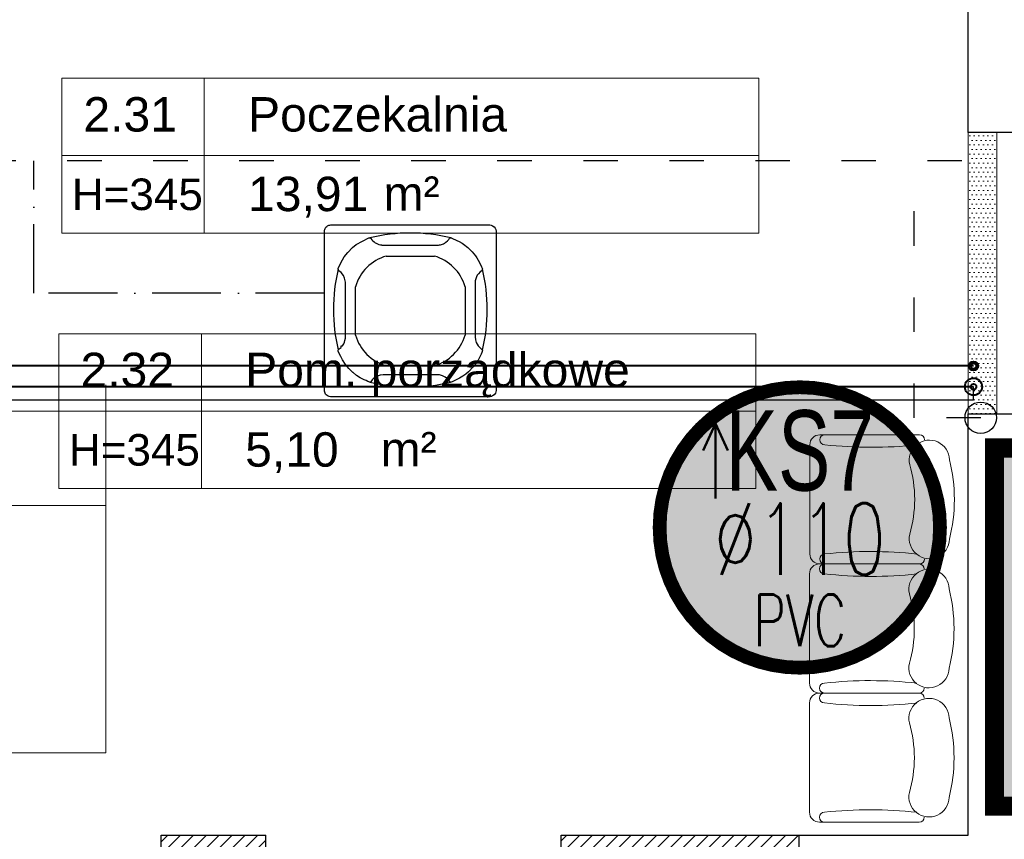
# Model space of a CAD drawing. Header units: millimetres. Extents: x 24385 to 79107, y -56478 to -23676.
# Tile 61 of 256: x 29488 to 29832, y -35990 to -35705. Entities that reach past the tile are written whole.
import ezdxf
from ezdxf.enums import TextEntityAlignment as Align
from ezdxf.lldxf.tags import DXFTag

# ---------------------------------------------------------------- set-up
doc = ezdxf.new("R2010")
doc.units = ezdxf.units.MM
doc.header["$LTSCALE"] = 2
for name, pattern in [('ACAD_ISO03W100', [30, 12, -18]), ('ACAD_ISO10W100', [18, 12, -3, 0, -3]), ('DASHED', [19.05, 12.7, -6.35])]:
    doc.linetypes.add(name, pattern=pattern)
for name, color, linetype, lineweight in [('0_OPIS', 7, 'Continuous', 13), ('3DPLAN_A_TABELKA POMIESZCZEŃ', 7, 'Continuous', 0), ('_KWP_W_OPIS', 211, 'Continuous', 9), ('_WLK_W_OPIS', 211, 'Continuous', 9), ('A_KRESKOWANIE', 9, 'Continuous', 0), ('A_WYBURZENIA', 6, 'Continuous', 0), ('AW_WYM_WEW', 9, 'Continuous', 0)]:
    doc.layers.add(name, color=color, linetype=linetype, lineweight=lineweight)
for name, color, linetype in [('3DPLAN_A_OPIS', 8, 'Continuous'), ('3DPLAN_A_POMIESZCZENIE NUMER', 100, 'Continuous'), ('3DPLAN_K_NOŚNA', 7, 'Continuous'), ('_WLK_oznaczenia', 211, 'Continuous'), ('A_POMIESZCZENIE OPIS', 100, 'Continuous'), ('IS_freon_urządzenia', 3, 'DASHED')]:
    doc.layers.add(name, color=color, linetype=linetype)
for name, color, linetype, lineweight, true_color in [('cw', 7, 'Continuous', 40, 0xf79809), ('kanalizacja', 7, 'Continuous', 30, 0xbf3000), ('kanalizacja pod stropem skropliny', 7, 'Continuous', 30, 0x60bb04), ('wodociag', 7, 'Continuous', 40, 0x0e97f1)]:
    doc.layers.add(name, color=color, linetype=linetype, lineweight=lineweight, true_color=true_color)
doc.layers.add('IS_Cyrkulacja', color=7, linetype='DASHWAVE', true_color=0xd312d4)
doc.styles.add('ARIAL', font='arial.ttf')
doc.styles.add('GRZEJNIK', font='simplex.shx', dxfattribs={"width": 0.7})
tags = doc.linetypes.add('DASHWAVE', pattern='A,10,-5,-20,[138,IS_LineDef.shx,S=2,R=0,X=-20,Y=0],-5', length=40).pattern_tags.tags
tags[16:17] = [DXFTag(74, 4), DXFTag(75, 0), DXFTag(340, '0'), DXFTag(46, 0.0), DXFTag(50, 0.0), DXFTag(44, 0.0), DXFTag(45, 0.0)]
tags[6:7] = [DXFTag(74, 4), DXFTag(75, 0), DXFTag(340, '0'), DXFTag(46, 0.0), DXFTag(50, 0.0), DXFTag(44, 0.0), DXFTag(45, 0.0)]
tags[4:5] = [DXFTag(74, 4), DXFTag(75, 0), DXFTag(340, '0'), DXFTag(46, 0.0), DXFTag(50, 0.0), DXFTag(44, 0.0), DXFTag(45, 0.0)]

# ---------------------------------------------------------------- blocks, each defined once
blk = doc.blocks.new('zw$2C56')
at = {"layer": 'IS_freon_urządzenia', "linetype": 'Continuous'}
for points in [[(-320.9, 376.4), (383.4, 376.4), (389.1, 375.7), (395.9, 373.3), (402.9, 368.2), (407.4, 362.4), (409.8, 356.8), (411.1, 348.4), (411.1, -355.9), (410.3, -362.5), (408.2, -368.2), (402.9, -375.4), (396.1, -380.5), (391.6, -382.3), (387.8, -383.2), (383.7, -383.6), (-321.7, -383.6), (-327.5, -382.8), (-332.2, -381.2), (-337, -378.5), (-340.7, -375.4), (-343.6, -372), (-346.1, -367.9), (-347.6, -364), (-348.5, -359.8), (-348.8, -357.6), (-348.9, 348.4), (-348.5, 352.9), (-347.6, 356.7), (-345.8, 361.1), (-341.9, 366.8), (-338.7, 369.9), (-334.9, 372.6), (-329.1, 375.1), (-325.1, 376), (-320.9, 376.4)], [(-151.6, 319.3), (-149.7, 319.7), (-148.1, 319.8), (-146.5, 319.5), (-145, 318.9), (-143.6, 318), (-142.5, 316.9), (-138.3, 311.3), (-136.6, 309.3), (-135.1, 307.6), (-129.1, 302.1), (-123.5, 297.9), (-119.4, 295.5), (-113.2, 292.4), (-108.5, 290.6), (-106, 290), (-100.9, 288.8), (-97.4, 288.2), (-95.7, 288), (-93.9, 287.8), (-92.2, 287.7), (-90.4, 287.6), (-89.1, 287.6), (151.4, 287.5), (156.7, 287.8), (161.1, 288.3), (165.3, 289.1), (169.5, 290.2), (174.5, 292), (178.6, 293.7), (182.3, 295.9), (185.4, 297.4), (187.7, 298.9), (189.1, 299.9), (197, 306.8), (202.1, 312.7), (205.8, 317.5), (207.7, 318.9), (210, 319.7), (211.6, 319.8), (213.3, 319.5), (216, 318.5), (238.1, 308.4), (248.3, 303.2), (260.8, 295.7), (267.5, 291.5), (285.6, 277.3), (292.1, 271.5), (299.8, 264.1), (306, 257.3), (320.4, 239.3), (326.3, 230.7), (332.4, 220.5), (340.7, 204.5), (346.6, 191), (349.5, 185), (350.8, 180.6), (350.2, 177.5), (349.5, 176), (347.8, 174), (341, 168.9), (333.1, 160.8), (328, 153.7), (324.5, 146.5), (321.3, 138.5), (319.2, 129.1), (318.6, 122.1), (318.6, -118.4), (320, -132.7), (323.4, -143.9), (332, -158.8), (345.1, -171.4), (349.9, -176), (350.8, -179.9), (350.1, -183.1), (347.8, -187.6), (344.7, -195.5), (331.8, -221.4), (321.2, -237.4), (310.5, -251.3), (289.1, -273.5), (276.8, -283.8), (264.2, -293.4), (249.4, -301.4), (217, -317.3), (212.5, -319), (210, -319), (207, -317.8), (204.7, -315.5), (201.6, -311.3), (192.5, -301.9), (185.6, -296.8), (174.5, -291.3), (160.2, -287.5), (150.5, -286.7), (-89.3, -286.9), (-102.6, -288.4), (-115.8, -293), (-124.9, -298.2), (-133, -304.9), (-137.2, -309.3), (-143.6, -317.3), (-148.1, -319.1), (-156.6, -316.1), (-163.9, -312.6), (-172.5, -309.1), (-190.6, -299.8), (-206.2, -289.6), (-221.6, -276.5), (-222.2, -277.2), (-240.5, -259.6), (-255.8, -241.1), (-269.2, -220.2), (-276.8, -206.2), (-284.4, -189), (-287.6, -182.3), (-287.9, -178.3), (-286.8, -175.3), (-283.1, -172), (-275.1, -165.3), (-275.1, -158.2), (-268.3, -158.2), (-263.5, -150), (-260.2, -142.8), (-257.8, -135.3), (-256.1, -124.9), (-255.6, -81.8), (-255.8, -19.6), (-255.9, 123), (-259.3, 141.1), (-264.8, 153), (-274.4, 165.4), (-285, 174), (-287.9, 179), (-287.4, 183.5), (-276, 208.5), (-260.8, 235.7), (-245.6, 254.6), (-223.9, 276.5), (-207.6, 289.4), (-151.8, 319.2)], [(-75.4, 238.9), (138.2, 238.9)], [(-211.2, -111), (-211.2, 103.2)], [(274, 103.2), (274, -111)], [(138.2, -246.7), (-75.4, -246.7)]]:
    blk.add_lwpolyline(points, dxfattribs=at)
for centre, radius, start, end in [((31.9, -425.5), 766.4, 76.4959, 103.5206), ((-19.4, 47), 199.9, 106.2611, 163.6692), ((82.2, 47), 199.9, 16.3308, 73.7389), ((457.5, 2.1), 766.4, 166.4793, 193.5039), ((-394.1, 1.3), 766.4, 346.4959, 13.5206), ((-19.4, -54.8), 199.9, 196.3308, 253.7389), ((82.2, -54.8), 199.9, 286.2611, 343.6692), ((31.1, 426.1), 766.4, 256.4793, 283.5039)]:
    blk.add_arc(centre, radius, start, end, dxfattribs=at)
blk = doc.blocks.new('G$CDB1AC55F')
at = {"layer": 'IS_freon_urządzenia', "xscale": 0.07876787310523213, "yscale": 0.07876787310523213, "zscale": 0.07876787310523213}
blk.add_blockref('zw$2C56', (27.48, 30.22), dxfattribs=at)
blk = doc.blocks.new('tabelka dla tp')
at = {"layer": '3DPLAN_A_TABELKA POMIESZCZEŃ'}
for p, q in [((49.7, 54), (49.7, 0)), ((0, 27), (243.13, 27))]:
    blk.add_line(p, q, dxfattribs=at)
blk.add_lwpolyline([(0, 54), (243.13, 54), (243.13, 0), (0, 0)], close=True, dxfattribs=at)
at = {"layer": '3DPLAN_A_POMIESZCZENIE NUMER', "color": 7, "style": 'ARIAL'}
blk.add_attdef('NUMER', (2.23, 35.39), '', height=12, dxfattribs=at)
at = {"layer": 'A_POMIESZCZENIE OPIS', "insert": (112.2, 19.75), "char_height": 12, "width": 36.4122, "attachment_point": 1, "style": 'ARIAL'}
blk.add_mtext('{\\C7;m²}', dxfattribs=at)
at = {"layer": 'A_POMIESZCZENIE OPIS', "color": 7, "style": 'ARIAL'}
for tag, p in [('NAZWA', (51.73, 35.39)), ('POWIERZCHNIA', (51.06, 7.24))]:
    blk.add_attdef(tag, p, '', height=12, dxfattribs=at)
blk = doc.blocks.new('sillon 1')
for p, q in [((-0.3305, -0.6887), (-0.3302, -0.1779)), ((-0.3048, -0.1525), (-0.3048, -0.1525)), ((0.3048, -0.1523), (0.3048, -0.1523)), ((0.3302, -0.1777), (0.3299, -0.6886)), ((0.2791, -0.7394), (-0.2797, -0.7395))]:
    blk.add_line(p, q)
for centre, radius, start, end in [((0.0002, -0.8255), 0.8255, 75.7655, 104.2656), ((-0.2003, -0.1283), 0.1029, 91.5852, 282.6959), ((0.2004, -0.1282), 0.1029, 257.3352, 88.4459), ((-0.3048, -0.1779), 0.0254, 90.0156, 180.0156), ((-2.4547, -0.4252), 2.188, 353.7526, 6.1565), ((2.4544, -0.4285), 2.188, 173.7526, 186.1565), ((0.3048, -0.1777), 0.0254, 0.0156, 90.0156), ((0.0002, -0.8382), 0.635, 73.7554, 106.2758), ((-0.3051, -0.6633), 0.0254, 180.0156, 0.0156), ((-0.2797, -0.6887), 0.0508, 180.0156, 270.0156), ((0.3045, -0.6632), 0.0254, 180.0156, 0.0156), ((0.2791, -0.6886), 0.0508, 270.0156, 0.0156)]:
    blk.add_arc(centre, radius, start, end)
blk = doc.blocks.new('II pietrooo')
at = {"layer": '3DPLAN_A_OPIS', "lineweight": 0, "transparency": 33554687}
h = blk.add_hatch(dxfattribs=at)
h.set_pattern_fill('ANSI31', color=1)
h.paths.add_polyline_path([(29410.62, -35989.04), (29235.12, -35989.04), (29235.12, -35964.04), (29220.12, -35964.04), (29220.12, -36518.04), (29235.12, -36518.04), (29235.12, -36004.04), (29434.62, -36004.04), (29434.62, -35989.04), (29422.62, -35989.04), (29422.62, -35841.16), (29410.62, -35841.16), (29410.62, -35989.04)], is_closed=False)
h.paths.add_polyline_path([(29422.62, -35703.23, -0.045209), (29410.62, -35719.55), (29410.62, -35841.16), (29422.62, -35841.16), (29422.62, -35703.23)], is_closed=False)
h.paths.add_polyline_path([(29422.62, -35638.04), (29410.62, -35638.04), (29410.62, -35719.55, 0.045209), (29422.62, -35703.23), (29422.62, -35638.04)], is_closed=False)
h.paths.add_polyline_path([(29563.37, -36004.04), (29574.12, -36004.04), (29574.12, -35989.04), (29537.62, -35989.04), (29537.62, -36004.04), (29548.37, -36004.04), (29548.37, -36571.04), (29563.37, -36571.04), (29563.37, -36004.04)], is_closed=False)
h.paths.add_polyline_path([(29677.12, -35989.04), (29677.12, -36004.04), (29760.12, -36004.04), (29760.12, -35989.04), (29677.12, -35989.04)], is_closed=False)
h.paths.add_polyline_path([(29839.62, -36518.04), (29854.62, -36518.04), (29854.62, -36046.2), (29839.62, -36046.41), (29839.62, -36518.04)], is_closed=False)
at = {"layer": 'A_KRESKOWANIE', "transparency": 33554687}
h = blk.add_hatch(dxfattribs=at)
h.set_pattern_fill('ANSI37', color=256, scale=5)
h.paths.add_polyline_path([(29556.12, -35009.04), (29556.12, -35441.04), (29834.12, -35441.04), (29834.12, -35428.04), (29842.51, -35428.04), (29848.79, -35425.94), (29933.38, -35378.04, 0.262592), (29848.79, -35329.08), (29841.46, -35330.13), (29841.46, -35328.04), (29834.12, -35328.04), (29834.12, -35059.04), (29818.12, -35059.04), (29818.12, -35009.04), (29753.12, -35009.04), (29638.12, -35009.04)])
h.paths.add_polyline_path([(29805.82, -35251.82), (29597.29, -35251.82), (29597.29, -35196.51), (29805.82, -35196.51)], flags=16)
h.paths.add_polyline_path([(29637.79, -35225.29), (29748.79, -35225.29), (29748.79, -35203.57), (29637.79, -35203.57)], flags=8)
h.paths.add_polyline_path([(29627.58, -35247.53), (29780.32, -35247.53), (29780.32, -35226), (29627.58, -35226)], flags=8)
h.paths.add_polyline_path([(29848.79, -35329.08, -0.262592), (29933.38, -35378.04), (29856.12, -35421.79), (29856.12, -35428.04), (29856.12, -35441.04), (30247.12, -35441.04), (30248.6, -35441.18, -0.241539), (30292.12, -35373.74), (30330.05, -35441.04), (30337.12, -35441.04), (30450.12, -35441.04), (30450.12, -35326.04), (30450.12, -35149.04), (30450.12, -35062.04), (30420.12, -35062.04), (30420.12, -35009.04), (30346.12, -35009.04), (30231.12, -35009.04), (30056.12, -35009.04), (29941.12, -35009.04), (29872.12, -35009.04), (29872.12, -35059.04), (29856.12, -35059.04), (29856.12, -35328.04)])
h.paths.add_polyline_path([(30287.65, -35251.82), (30079.12, -35251.82), (30079.12, -35196.51), (30287.65, -35196.51)], flags=16)
h.paths.add_polyline_path([(30109.41, -35247.53), (30262.15, -35247.53), (30262.15, -35226), (30109.41, -35226)], flags=8)
h.paths.add_polyline_path([(30119.62, -35225.29), (30230.62, -35225.29), (30230.62, -35203.57), (30119.62, -35203.57)], flags=8)
h.paths.add_polyline_path([(31610.12, -35151.04), (31610.12, -35142.04), (31562.12, -35142.04), (31562.12, -35011.04), (31062.12, -35011.04), (31062.12, -35069.04), (31013.12, -35069.04), (31013.12, -35016.04), (30941.12, -35016.04), (30826.12, -35016.04), (30640.12, -35016.04), (30525.12, -35016.04), (30460.12, -35016.04), (30460.12, -35149.04), (30460.12, -35326.04), (30460.12, -35471.04), (30460.12, -35591.04), (30460.12, -35664.04), (30728.12, -35664.04), (31015.12, -35664.04), (31015.12, -35618.04), (31062.12, -35618.04), (31062.12, -35694.04), (31046.12, -35694.04), (31046.12, -35870.04), (31046.12, -35891.04), (31058.12, -35891.04), (31058.12, -35942.04), (31562.12, -35942.04), (31562.12, -35677.04), (31610.12, -35677.04), (31610.12, -35281.04), (31610.96, -35276.96, -0.214663), (31526.37, -35216.04), (31610.12, -35168.83)])
h.paths.add_polyline_path([(31153.03, -35414.83), (30944.5, -35414.83), (30944.5, -35359.51), (31153.03, -35359.51)], flags=16)
h.paths.add_polyline_path([(30974.79, -35410.54), (31127.54, -35410.54), (31127.54, -35389.01), (30974.79, -35389.01)], flags=8)
h.paths.add_polyline_path([(30985, -35388.3), (31096, -35388.3), (31096, -35366.58), (30985, -35366.58)], flags=8)
h.paths.add_polyline_path([(31015.12, -35664.04), (30728.12, -35664.04), (30728.12, -35693.04), (30728.12, -35813.04), (30728.12, -35942.04), (31012.12, -35942.04), (31012.12, -35891.04), (31024.12, -35891.04), (31024.12, -35870.04), (31046.12, -35870.04), (31046.12, -35694.04), (31015.12, -35694.04)])
h.paths.add_polyline_path([(30247.12, -35441.04), (30337.12, -35441.04), (30330.05, -35441.04), (30292.12, -35373.74, 0.241539), (30248.6, -35441.18)])
at = {"layer": 'A_WYBURZENIA', "transparency": 33554687}
h = blk.add_hatch(dxfattribs=at)
h.set_pattern_fill('DOTS', color=256)
h.set_pattern_definition([(0, (6153.1716, -11332.5662), (0.79375, 1.5875), [0, -1.5875])])
h.paths.add_polyline_path([(29819.12, -35744.04), (29819.12, -35842.04), (29829.12, -35842.04), (29829.12, -35744.04), (29819.12, -35744.04)], is_closed=False)
at = {"layer": '3DPLAN_A_OPIS', "color": 1, "lineweight": 30}
for p, q in [((29537.62, -35989.04), (29574.12, -35989.04)), ((29537.62, -36004.04), (29537.62, -35989.04)), ((29574.12, -36004.04), (29574.12, -35989.04)), ((29677.12, -35989.04), (29760.12, -35989.04)), ((29677.12, -36004.04), (29677.12, -35989.04))]:
    blk.add_line(p, q, dxfattribs=at)
at = {"layer": '3DPLAN_A_TABELKA POMIESZCZEŃ', "ltscale": 0.5}
blk.add_line((29501.92, -35841.16), (29299.35, -35841.16), dxfattribs=at)
at = {"layer": '3DPLAN_K_NOŚNA'}
for p, q in [((29819.12, -35744.04), (29819.12, -35638.04)), ((29873.12, -35744.04), (29819.12, -35744.04)), ((29819.12, -35989.04), (29819.12, -35842.04)), ((29819.12, -35842.04), (29936.12, -35842.04)), ((29760.12, -35989.04), (29819.12, -35989.04)), ((29760.12, -36047.54), (29760.12, -35989.04))]:
    blk.add_line(p, q, dxfattribs=at)
at = {"layer": 'A_WYBURZENIA', "transparency": 33554687}
blk.add_lwpolyline([(29819.12, -35842.04), (29829.12, -35842.04), (29829.12, -35744.04), (29819.12, -35744.04)], close=True, dxfattribs=at)
at = {"layer": '3DPLAN_A_TABELKA POMIESZCZEŃ', "ltscale": 0.5}
ref = blk.add_blockref('tabelka dla tp', (29502.94, -35779.04), dxfattribs=at)
ref.add_attrib('NUMER', '2.31', (29510.46, -35743.66), dxfattribs={"layer": '3DPLAN_A_POMIESZCZENIE NUMER', "color": 0, "height": 12, "style": 'ARIAL'})
ref.add_attrib('NAZWA', 'Poczekalnia', (29567.89, -35743.66), dxfattribs={"layer": 'A_POMIESZCZENIE OPIS', "color": 0, "height": 12, "style": 'ARIAL'})
ref.add_attrib('POWIERZCHNIA', '13,91', (29567.89, -35771.41), dxfattribs={"layer": 'A_POMIESZCZENIE OPIS', "color": 0, "height": 12, "style": 'ARIAL'})
ref = blk.add_blockref('tabelka dla tp', (29501.92, -35868.16), dxfattribs=at)
ref.add_attrib('NUMER', '2.32', (29509.45, -35832.77), dxfattribs={"layer": '3DPLAN_A_POMIESZCZENIE NUMER', "color": 0, "height": 12, "style": 'ARIAL'})
ref.add_attrib('NAZWA', 'Pom. porządkowe', (29566.88, -35832.77), dxfattribs={"layer": 'A_POMIESZCZENIE OPIS', "color": 0, "height": 12, "style": 'ARIAL'})
ref.add_attrib('POWIERZCHNIA', '5,10', (29566.88, -35860.52), dxfattribs={"layer": 'A_POMIESZCZENIE OPIS', "color": 0, "height": 12, "style": 'ARIAL'})
at = {"layer": 'AW_WYM_WEW', "ltscale": 0.5, "xscale": 68.17499999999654, "yscale": 68.17499999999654, "zscale": 68.17499999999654, "rotation": 270}
for p in [(29814.27, -35871.94), (29814.14, -35916.96), (29814.15, -35961.99)]:
    blk.add_blockref('sillon 1', p, dxfattribs=at)
at = {"layer": '3DPLAN_A_OPIS', "color": 1, "lineweight": 30, "style": 'ARIAL'}
for tag, p in [('WYŁĄCZONE', (29640.58, -35218.77)), ('WYŁĄCZONE', (30122.42, -35218.77)), ('Z_OPRACOWANIA', (29630.24, -35241.21)), ('Z_OPRACOWANIA', (30112.08, -35241.21)), ('WYŁĄCZONE', (28887.31, -35245.56)), ('Z_OPRACOWANIA', (28876.97, -35267.28)), ('WYŁĄCZONE', (30987.8, -35381.78)), ('Z_OPRACOWANIA', (30977.46, -35404.21))]:
    blk.add_attdef(tag, p, '', height=12, dxfattribs=at)
at = {"layer": '3DPLAN_A_TABELKA POMIESZCZEŃ', "color": 7, "ltscale": 0.5, "char_height": 11, "width": 59.2068, "attachment_point": 1, "style": 'ARIAL'}
for insert in [(29506.42, -35760.04), (29505.4, -35849.15)]:
    blk.add_mtext('H=345', dxfattribs=dict(at, insert=insert))

msp = doc.modelspace()

# ---------------------------------------------------------------- hatches: boundary and pattern name
at = {"layer": '_WLK_oznaczenia'}
msp.add_hatch(color=255, dxfattribs=at).paths.add_polyline_path([(29809.25, -35881.72, -1), (29711.45, -35881.72, -1)])
at = {"layer": '_WLK_W_OPIS'}
msp.add_hatch(color=255, dxfattribs=at).paths.add_polyline_path([(29828.23, -35978.87), (29939.66, -35978.87), (29939.66, -35854.02), (29828.23, -35854.02)])

# ---------------------------------------------------------------- linework, layer by layer
at = {"layer": '_KWP_W_OPIS'}
for p, q in [((29518.3, -35831.94), (29518.33, -35960.34)), ((29366.31, -35874.05), (29518.3, -35874.05)), ((29366.31, -35960.34), (29518.33, -35960.34))]:
    msp.add_line(p, q, dxfattribs=at)
at = {"layer": '_WLK_oznaczenia', "lineweight": 50}
msp.add_line((29730.94, -35845.5), (29730.94, -35871.59), dxfattribs=at)
at = {"layer": '_WLK_oznaczenia'}
msp.add_lwpolyline([(29809.25, -35881.72, 4.8, 4.8, -1), (29711.45, -35881.72, 4.8, 4.8, -1)], format="xyseb", close=True, dxfattribs=at)
at = {"layer": '_WLK_W_OPIS', "color": 211, "lineweight": 50}
for q in [(29726.68, -35854.88), (29735.19, -35854.88)]:
    msp.add_line((29730.94, -35845.5), q, dxfattribs=at)
at = {"layer": '_WLK_W_OPIS', "const_width": 6.68}
msp.add_lwpolyline([(29828.23, -35978.87), (29939.66, -35978.87), (29939.66, -35854.02), (29828.23, -35854.02)], close=True, dxfattribs=at)
at = {"layer": 'cw'}
msp.add_lwpolyline([(29820.91, -35832.63), (29288.4, -35832.63), (29288.4, -35984.28)], dxfattribs=at)
for radius in [3, 1]:
    msp.add_circle((29820.91, -35832.63), radius, dxfattribs=at)
at = {"layer": 'IS_Cyrkulacja'}
msp.add_lwpolyline([(29281, -35985.43), (29283.83, -35985.43), (29283.83, -35837.21), (29820.91, -35837.21), (29820.91, -35832.63)], dxfattribs=at)
at = {"layer": 'kanalizacja', "linetype": 'ACAD_ISO03W100', "ltscale": 0.5}
for points in [[(29876.84, -35715.76), (29876.84, -35753.85), (29277.94, -35753.85), (29277.94, -35724), (29212.12, -35724), (29212.12, -35709.56)], [(29823.47, -35843.47), (29800.2, -35843.47), (29800.2, -35753.85)]]:
    msp.add_lwpolyline(points, dxfattribs=at)
at = {"layer": 'kanalizacja'}
msp.add_circle((29823.47, -35843.47), 5.5, dxfattribs=at)
at = {"layer": 'kanalizacja pod stropem skropliny', "linetype": 'ACAD_ISO10W100'}
msp.add_lwpolyline([(29594.52, -35799.99), (29493.13, -35799.99), (29493.13, -35753.85)], dxfattribs=at)
at = {"layer": 'wodociag'}
msp.add_lwpolyline([(29820.91, -35825.41), (29295.63, -35825.41), (29295.63, -35984.28)], dxfattribs=at)
for radius in [1.6, 1]:
    msp.add_circle((29820.91, -35825.41), radius, dxfattribs=at)

# ---------------------------------------------------------------- block references
at = {"layer": '0_OPIS'}
msp.add_blockref('II pietrooo', (0, 0), dxfattribs=at)
at = {"layer": 'IS_freon_urządzenia'}
msp.add_blockref('G$CDB1AC55F', (29594.52, -35836.11), dxfattribs=at)

# ---------------------------------------------------------------- texts
at = {"layer": '_WLK_oznaczenia', "width": 0.7}
for s, height, style, p in [('KS7', 28, 'ARIAL', (29760.35, -35868.85)), ('%%c110', 25, 'GRZEJNIK', (29760.35, -35898.25)), ('PVC', 18, 'GRZEJNIK', (29760.35, -35923.13))]:
    msp.add_text(s, height=height, dxfattribs=dict(at, style=style)).set_placement(p, align=Align.CENTER)

doc.saveas('drawing.dxf')
